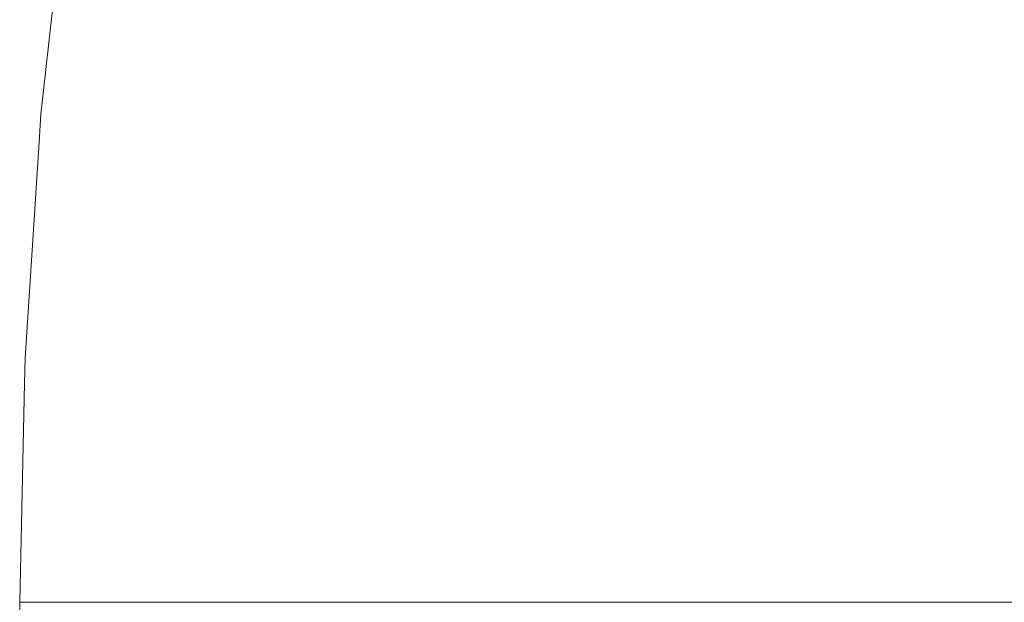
# Model space of a CAD drawing. Header units: centimetres. Extents: x -26.3 to 27.5, y 4.2 to 67.9.
# Tile 44 of 256: x -26.0865 to -26.069, y 5.9002 to 5.9106. Entities that reach past the tile are written whole.
import ezdxf

# ---------------------------------------------------------------- set-up
doc = ezdxf.new("R2010")
doc.units = ezdxf.units.CM
doc.header["$LTSCALE"] = 2.54
doc.layers.add('Lucido design-1', color=7, linetype='Continuous')

# ---------------------------------------------------------------- blocks, each defined once
blk = doc.blocks.new('Gruppo-2-1')
at = {"color": 7, "linetype": 'Continuous', "lineweight": 9}
for points, invisible_edges in [([(-26.085742, 5.91272, -1111.114164), (-26.086157, 5.908928, -1111.114164), (-26.08611, 5.908923, -1111.111089), (-26.085635, 5.913258, -1111.111089)], 14), ([(-26.085742, 5.91272, -1147.214164), (-26.086157, 5.908928, -1147.214164), (-26.08611, 5.908923, -1147.211089), (-26.085635, 5.913258, -1147.211089)], 14), ([(-26.085588, 5.913252, -1111.718524), (-26.086062, 5.908919, -1111.718524), (-26.086157, 5.908928, -1111.714164), (-26.085742, 5.91272, -1111.714164)], 11), ([(-26.085588, 5.913252, -1147.818524), (-26.086062, 5.908919, -1147.818524), (-26.086157, 5.908928, -1147.814164), (-26.085742, 5.91272, -1147.814164)], 11), ([(-26.085897, 5.908905, -1111.106944), (-26.085423, 5.913231, -1111.106944), (-26.085635, 5.913258, -1111.111089), (-26.08611, 5.908923, -1111.111089)], 15), ([(-26.085897, 5.908905, -1147.206944), (-26.085423, 5.913231, -1147.206944), (-26.085635, 5.913258, -1147.211089), (-26.08611, 5.908923, -1147.211089)], 15), ([(-26.086062, 5.908919, -1111.718524), (-26.085588, 5.913252, -1111.718524), (-26.085324, 5.913217, -1111.722656), (-26.085797, 5.908896, -1111.722656)], 15), ([(-26.086062, 5.908919, -1147.818524), (-26.085588, 5.913252, -1147.818524), (-26.085324, 5.913217, -1147.822656), (-26.085797, 5.908896, -1147.822656)], 15), ([(-26.085512, 5.908871, -1111.102807), (-26.08504, 5.91318, -1111.102807), (-26.085423, 5.913231, -1111.106944), (-26.085897, 5.908905, -1111.106944)], 15), ([(-26.085512, 5.908871, -1147.202807), (-26.08504, 5.91318, -1147.202807), (-26.085423, 5.913231, -1147.206944), (-26.085897, 5.908905, -1147.206944)], 15), ([(-26.085797, 5.908896, -1111.722656), (-26.085324, 5.913217, -1111.722656), (-26.084891, 5.91316, -1111.726771), (-26.085362, 5.908858, -1111.726771)], 15), ([(-26.085797, 5.908896, -1147.822656), (-26.085324, 5.913217, -1147.822656), (-26.084891, 5.91316, -1147.826771), (-26.085362, 5.908858, -1147.826771)], 15), ([(-26.084956, 5.908823, -1111.098686), (-26.084487, 5.913107, -1111.098686), (-26.08504, 5.91318, -1111.102807), (-26.085512, 5.908871, -1111.102807)], 15), ([(-26.084956, 5.908823, -1147.198686), (-26.084487, 5.913107, -1147.198686), (-26.08504, 5.91318, -1147.202807), (-26.085512, 5.908871, -1147.202807)], 15), ([(-26.085362, 5.908858, -1111.726771), (-26.084891, 5.91316, -1111.726771), (-26.08429, 5.913081, -1111.73086), (-26.084759, 5.908805, -1111.73086)], 15), ([(-26.085362, 5.908858, -1147.826771), (-26.084891, 5.91316, -1147.826771), (-26.08429, 5.913081, -1147.83086), (-26.084759, 5.908805, -1147.83086)], 15), ([(-26.08423, 5.908759, -1111.094589), (-26.083764, 5.913012, -1111.094589), (-26.084487, 5.913107, -1111.098686), (-26.084956, 5.908823, -1111.098686)], 15), ([(-26.08423, 5.908759, -1147.194589), (-26.083764, 5.913012, -1147.194589), (-26.084487, 5.913107, -1147.198686), (-26.084956, 5.908823, -1147.198686)], 15), ([(-26.084759, 5.908805, -1111.73086), (-26.08429, 5.913081, -1111.73086), (-26.083523, 5.91298, -1111.734917), (-26.083988, 5.908738, -1111.734917)], 15), ([(-26.084759, 5.908805, -1147.83086), (-26.08429, 5.913081, -1147.83086), (-26.083523, 5.91298, -1147.834917), (-26.083988, 5.908738, -1147.834917)], 15), ([(-26.083333, 5.908681, -1111.090522), (-26.082871, 5.912895, -1111.090522), (-26.083764, 5.913012, -1111.094589), (-26.08423, 5.908759, -1111.094589)], 15), ([(-26.083333, 5.908681, -1147.190522), (-26.082871, 5.912895, -1147.190522), (-26.083764, 5.913012, -1147.194589), (-26.08423, 5.908759, -1147.194589)], 15), ([(-26.083988, 5.908738, -1111.734917), (-26.083523, 5.91298, -1111.734917), (-26.082592, 5.912858, -1111.738936), (-26.083052, 5.908656, -1111.738936)], 15), ([(-26.083988, 5.908738, -1147.834917), (-26.083523, 5.91298, -1147.834917), (-26.082592, 5.912858, -1147.838936), (-26.083052, 5.908656, -1147.838936)], 15), ([(-26.082267, 5.908587, -1111.086492), (-26.08181, 5.912755, -1111.086492), (-26.082871, 5.912895, -1111.090522), (-26.083333, 5.908681, -1111.090522)], 15), ([(-26.082267, 5.908587, -1147.186492), (-26.08181, 5.912755, -1147.186492), (-26.082871, 5.912895, -1147.190522), (-26.083333, 5.908681, -1147.190522)], 15), ([(-26.086157, 5.908928, -1111.114164), (-26.085742, 5.91272, -1111.114164), (-26.085742, 5.91272, -1111.714164), (-26.086157, 5.908928, -1111.714164)], 10), ([(-26.086157, 5.908928, -1147.214164), (-26.085742, 5.91272, -1147.214164), (-26.085742, 5.91272, -1147.814164), (-26.086157, 5.908928, -1147.814164)], 10), ([(-26.083052, 5.908656, -1111.738936), (-26.082592, 5.912858, -1111.738936), (-26.081498, 5.912714, -1111.742909), (-26.081953, 5.90856, -1111.742909)], 15), ([(-26.083052, 5.908656, -1147.838936), (-26.082592, 5.912858, -1147.838936), (-26.081498, 5.912714, -1147.842909), (-26.081953, 5.90856, -1147.842909)], 15), ([(-26.081033, 5.908479, -1111.082507), (-26.080583, 5.912593, -1111.082507), (-26.08181, 5.912755, -1111.086492), (-26.082267, 5.908587, -1111.086492)], 15), ([(-26.081033, 5.908479, -1147.182507), (-26.080583, 5.912593, -1147.182507), (-26.08181, 5.912755, -1147.186492), (-26.082267, 5.908587, -1147.186492)], 15), ([(-26.081953, 5.90856, -1111.742909), (-26.081498, 5.912714, -1111.742909), (-26.080243, 5.912549, -1111.746829), (-26.080692, 5.908449, -1111.746829)], 15), ([(-26.081953, 5.90856, -1147.842909), (-26.081498, 5.912714, -1147.842909), (-26.080243, 5.912549, -1147.846829), (-26.080692, 5.908449, -1147.846829)], 15), ([(-26.079634, 5.908357, -1111.078574), (-26.07919, 5.91241, -1111.078574), (-26.080583, 5.912593, -1111.082507), (-26.081033, 5.908479, -1111.082507)], 15), ([(-26.079634, 5.908357, -1147.178574), (-26.07919, 5.91241, -1147.178574), (-26.080583, 5.912593, -1147.182507), (-26.081033, 5.908479, -1147.182507)], 15), ([(-26.080692, 5.908449, -1111.746829), (-26.080243, 5.912549, -1111.746829), (-26.078831, 5.912363, -1111.750691), (-26.079273, 5.908325, -1111.750691)], 15), ([(-26.080692, 5.908449, -1147.846829), (-26.080243, 5.912549, -1147.846829), (-26.078831, 5.912363, -1147.850691), (-26.079273, 5.908325, -1147.850691)], 15), ([(-26.078071, 5.90822, -1111.074699), (-26.077634, 5.912205, -1111.074699), (-26.07919, 5.91241, -1111.078574), (-26.079634, 5.908357, -1111.078574)], 15), ([(-26.078071, 5.90822, -1147.174699), (-26.077634, 5.912205, -1147.174699), (-26.07919, 5.91241, -1147.178574), (-26.079634, 5.908357, -1147.178574)], 15), ([(-26.079273, 5.908325, -1111.750691), (-26.078831, 5.912363, -1111.750691), (-26.077264, 5.912156, -1111.754488), (-26.077699, 5.908188, -1111.754488)], 15), ([(-26.079273, 5.908325, -1147.850691), (-26.078831, 5.912363, -1147.850691), (-26.077264, 5.912156, -1147.854488), (-26.077699, 5.908188, -1147.854488)], 15), ([(-26.076346, 5.908069, -1111.07089), (-26.075918, 5.911979, -1111.07089), (-26.077634, 5.912205, -1111.074699), (-26.078071, 5.90822, -1111.074699)], 15), ([(-26.076346, 5.908069, -1147.17089), (-26.075918, 5.911979, -1147.17089), (-26.077634, 5.912205, -1147.174699), (-26.078071, 5.90822, -1147.174699)], 15), ([(-26.077699, 5.908188, -1111.754488), (-26.077264, 5.912156, -1111.754488), (-26.075545, 5.91193, -1111.758213), (-26.075972, 5.908036, -1111.758213)], 15), ([(-26.077699, 5.908188, -1147.854488), (-26.077264, 5.912156, -1147.854488), (-26.075545, 5.91193, -1147.858213), (-26.075972, 5.908036, -1147.858213)], 15), ([(-26.074462, 5.907904, -1111.067152), (-26.074043, 5.911732, -1111.067152), (-26.075918, 5.911979, -1111.07089), (-26.076346, 5.908069, -1111.07089)], 15), ([(-26.074462, 5.907904, -1147.167152), (-26.074043, 5.911732, -1147.167152), (-26.075918, 5.911979, -1147.17089), (-26.076346, 5.908069, -1147.17089)], 15), ([(-26.075972, 5.908036, -1111.758213), (-26.075545, 5.91193, -1111.758213), (-26.073678, 5.911684, -1111.761861), (-26.074095, 5.907872, -1111.761861)], 15), ([(-26.075972, 5.908036, -1147.858213), (-26.075545, 5.91193, -1147.858213), (-26.073678, 5.911684, -1147.861861), (-26.074095, 5.907872, -1147.861861)], 15), ([(-26.072422, 5.907726, -1111.063494), (-26.072012, 5.911465, -1111.063494), (-26.074043, 5.911732, -1111.067152), (-26.074462, 5.907904, -1111.067152)], 15), ([(-26.072422, 5.907726, -1147.163494), (-26.072012, 5.911465, -1147.163494), (-26.074043, 5.911732, -1147.167152), (-26.074462, 5.907904, -1147.167152)], 15), ([(-26.074095, 5.907872, -1111.761861), (-26.073678, 5.911684, -1111.761861), (-26.071665, 5.911419, -1111.765425), (-26.072073, 5.907695, -1111.765425)], 15), ([(-26.074095, 5.907872, -1147.861861), (-26.073678, 5.911684, -1147.861861), (-26.071665, 5.911419, -1147.865425), (-26.072073, 5.907695, -1147.865425)], 15), ([(-26.070228, 5.907534, -1111.059922), (-26.069829, 5.911178, -1111.059922), (-26.072012, 5.911465, -1111.063494), (-26.072422, 5.907726, -1111.063494)], 15), ([(-26.070228, 5.907534, -1147.159922), (-26.069829, 5.911178, -1147.159922), (-26.072012, 5.911465, -1147.163494), (-26.072422, 5.907726, -1147.163494)], 15), ([(-26.072073, 5.907695, -1111.765425), (-26.071665, 5.911419, -1111.765425), (-26.069511, 5.911136, -1111.7689), (-26.069909, 5.907506, -1111.7689)], 15), ([(-26.072073, 5.907695, -1147.865425), (-26.071665, 5.911419, -1147.865425), (-26.069511, 5.911136, -1147.8689), (-26.069909, 5.907506, -1147.8689)], 15), ([(-26.067885, 5.907329, -1111.056442), (-26.067498, 5.910871, -1111.056442), (-26.069829, 5.911178, -1111.059922), (-26.070228, 5.907534, -1111.059922)], 15), ([(-26.067885, 5.907329, -1147.156442), (-26.067498, 5.910871, -1147.156442), (-26.069829, 5.911178, -1147.159922), (-26.070228, 5.907534, -1147.159922)], 15), ([(-26.069909, 5.907506, -1111.7689), (-26.069511, 5.911136, -1111.7689), (-26.06722, 5.910834, -1111.77228), (-26.067607, 5.907305, -1111.77228)], 15), ([(-26.069909, 5.907506, -1147.8689), (-26.069511, 5.911136, -1147.8689), (-26.06722, 5.910834, -1147.87228), (-26.067607, 5.907305, -1147.87228)], 15), ([(-26.086189, 5.908431, -1111.114164), (-26.086442, 5.904574, -1111.114164), (-26.086395, 5.904572, -1111.111089), (-26.08611, 5.908923, -1111.111089)], 14), ([(-26.086189, 5.908431, -1147.214164), (-26.086442, 5.904574, -1147.214164), (-26.086395, 5.904572, -1147.211089), (-26.08611, 5.908923, -1147.211089)], 14), ([(-26.086062, 5.908919, -1111.718524), (-26.086347, 5.90457, -1111.718524), (-26.086442, 5.904574, -1111.714164), (-26.086189, 5.908431, -1111.714164)], 11), ([(-26.086062, 5.908919, -1147.818524), (-26.086347, 5.90457, -1147.818524), (-26.086442, 5.904574, -1147.814164), (-26.086189, 5.908431, -1147.814164)], 11), ([(-26.086181, 5.904563, -1111.106944), (-26.085897, 5.908905, -1111.106944), (-26.08611, 5.908923, -1111.111089), (-26.086395, 5.904572, -1111.111089)], 15), ([(-26.086181, 5.904563, -1147.206944), (-26.085897, 5.908905, -1147.206944), (-26.08611, 5.908923, -1147.211089), (-26.086395, 5.904572, -1147.211089)], 15), ([(-26.086347, 5.90457, -1111.718524), (-26.086062, 5.908919, -1111.718524), (-26.085797, 5.908896, -1111.722656), (-26.086081, 5.904558, -1111.722656)], 15), ([(-26.086347, 5.90457, -1147.818524), (-26.086062, 5.908919, -1147.818524), (-26.085797, 5.908896, -1147.822656), (-26.086081, 5.904558, -1147.822656)], 15), ([(-26.08611, 5.908923, -1111.111089), (-26.086157, 5.908928, -1111.114164), (-26.086189, 5.908431, -1111.114164)], 9), ([(-26.086157, 5.908928, -1111.714164), (-26.086189, 5.908431, -1111.714164), (-26.086189, 5.908431, -1111.114164), (-26.086157, 5.908928, -1111.114164)], 10), ([(-26.086189, 5.908431, -1111.714164), (-26.086157, 5.908928, -1111.714164), (-26.086062, 5.908919, -1111.718524)], 10), ([(-26.08611, 5.908923, -1147.211089), (-26.086157, 5.908928, -1147.214164), (-26.086189, 5.908431, -1147.214164)], 9), ([(-26.086157, 5.908928, -1147.814164), (-26.086189, 5.908431, -1147.814164), (-26.086189, 5.908431, -1147.214164), (-26.086157, 5.908928, -1147.214164)], 10), ([(-26.086189, 5.908431, -1147.814164), (-26.086157, 5.908928, -1147.814164), (-26.086062, 5.908919, -1147.818524)], 10), ([(-26.085796, 5.904546, -1111.102807), (-26.085512, 5.908871, -1111.102807), (-26.085897, 5.908905, -1111.106944), (-26.086181, 5.904563, -1111.106944)], 15), ([(-26.085796, 5.904546, -1147.202807), (-26.085512, 5.908871, -1147.202807), (-26.085897, 5.908905, -1147.206944), (-26.086181, 5.904563, -1147.206944)], 15), ([(-26.086081, 5.904558, -1111.722656), (-26.085797, 5.908896, -1111.722656), (-26.085362, 5.908858, -1111.726771), (-26.085645, 5.904539, -1111.726771)], 15), ([(-26.086081, 5.904558, -1147.822656), (-26.085797, 5.908896, -1147.822656), (-26.085362, 5.908858, -1147.826771), (-26.085645, 5.904539, -1147.826771)], 15), ([(-26.085238, 5.904521, -1111.098686), (-26.084956, 5.908823, -1111.098686), (-26.085512, 5.908871, -1111.102807), (-26.085796, 5.904546, -1111.102807)], 15), ([(-26.085238, 5.904521, -1147.198686), (-26.084956, 5.908823, -1147.198686), (-26.085512, 5.908871, -1147.202807), (-26.085796, 5.904546, -1147.202807)], 15), ([(-26.085645, 5.904539, -1111.726771), (-26.085362, 5.908858, -1111.726771), (-26.084759, 5.908805, -1111.73086), (-26.08504, 5.904513, -1111.73086)], 15), ([(-26.085645, 5.904539, -1147.826771), (-26.085362, 5.908858, -1147.826771), (-26.084759, 5.908805, -1147.83086), (-26.08504, 5.904513, -1147.83086)], 15), ([(-26.084509, 5.90449, -1111.094589), (-26.08423, 5.908759, -1111.094589), (-26.084956, 5.908823, -1111.098686), (-26.085238, 5.904521, -1111.098686)], 15), ([(-26.084509, 5.90449, -1147.194589), (-26.08423, 5.908759, -1147.194589), (-26.084956, 5.908823, -1147.198686), (-26.085238, 5.904521, -1147.198686)], 15), ([(-26.08504, 5.904513, -1111.73086), (-26.084759, 5.908805, -1111.73086), (-26.083988, 5.908738, -1111.734917), (-26.084267, 5.904479, -1111.734917)], 15), ([(-26.08504, 5.904513, -1147.83086), (-26.084759, 5.908805, -1147.83086), (-26.083988, 5.908738, -1147.834917), (-26.084267, 5.904479, -1147.834917)], 15), ([(-26.08361, 5.90445, -1111.090522), (-26.083333, 5.908681, -1111.090522), (-26.08423, 5.908759, -1111.094589), (-26.084509, 5.90449, -1111.094589)], 15), ([(-26.08361, 5.90445, -1147.190522), (-26.083333, 5.908681, -1147.190522), (-26.08423, 5.908759, -1147.194589), (-26.084509, 5.90449, -1147.194589)], 15), ([(-26.084267, 5.904479, -1111.734917), (-26.083988, 5.908738, -1111.734917), (-26.083052, 5.908656, -1111.738936), (-26.083328, 5.904438, -1111.738936)], 15), ([(-26.084267, 5.904479, -1147.834917), (-26.083988, 5.908738, -1147.834917), (-26.083052, 5.908656, -1147.838936), (-26.083328, 5.904438, -1147.838936)], 15), ([(-26.082541, 5.904404, -1111.086492), (-26.082267, 5.908587, -1111.086492), (-26.083333, 5.908681, -1111.090522), (-26.08361, 5.90445, -1111.090522)], 15), ([(-26.082541, 5.904404, -1147.186492), (-26.082267, 5.908587, -1147.186492), (-26.083333, 5.908681, -1147.190522), (-26.08361, 5.90445, -1147.190522)], 15), ([(-26.083328, 5.904438, -1111.738936), (-26.083052, 5.908656, -1111.738936), (-26.081953, 5.90856, -1111.742909), (-26.082226, 5.90439, -1111.742909)], 15), ([(-26.083328, 5.904438, -1147.838936), (-26.083052, 5.908656, -1147.838936), (-26.081953, 5.90856, -1147.842909), (-26.082226, 5.90439, -1147.842909)], 15), ([(-26.081304, 5.90435, -1111.082507), (-26.081033, 5.908479, -1111.082507), (-26.082267, 5.908587, -1111.086492), (-26.082541, 5.904404, -1111.086492)], 15), ([(-26.081304, 5.90435, -1147.182507), (-26.081033, 5.908479, -1147.182507), (-26.082267, 5.908587, -1147.186492), (-26.082541, 5.904404, -1147.186492)], 15), ([(-26.082226, 5.90439, -1111.742909), (-26.081953, 5.90856, -1111.742909), (-26.080692, 5.908449, -1111.746829), (-26.080962, 5.904335, -1111.746829)], 15), ([(-26.082226, 5.90439, -1147.842909), (-26.081953, 5.90856, -1147.842909), (-26.080692, 5.908449, -1147.846829), (-26.080962, 5.904335, -1147.846829)], 15), ([(-26.086442, 5.904574, -1111.114164), (-26.086189, 5.908431, -1111.114164), (-26.086189, 5.908431, -1111.714164), (-26.086442, 5.904574, -1111.714164)], 10), ([(-26.086442, 5.904574, -1147.214164), (-26.086189, 5.908431, -1147.214164), (-26.086189, 5.908431, -1147.814164), (-26.086442, 5.904574, -1147.814164)], 10), ([(-26.079901, 5.904288, -1111.078574), (-26.079634, 5.908357, -1111.078574), (-26.081033, 5.908479, -1111.082507), (-26.081304, 5.90435, -1111.082507)], 15), ([(-26.079901, 5.904288, -1147.178574), (-26.079634, 5.908357, -1147.178574), (-26.081033, 5.908479, -1147.182507), (-26.081304, 5.90435, -1147.182507)], 15), ([(-26.080962, 5.904335, -1111.746829), (-26.080692, 5.908449, -1111.746829), (-26.079273, 5.908325, -1111.750691), (-26.079539, 5.904273, -1111.750691)], 15), ([(-26.080962, 5.904335, -1147.846829), (-26.080692, 5.908449, -1147.846829), (-26.079273, 5.908325, -1147.850691), (-26.079539, 5.904273, -1147.850691)], 15), ([(-26.078333, 5.90422, -1111.074699), (-26.078071, 5.90822, -1111.074699), (-26.079634, 5.908357, -1111.078574), (-26.079901, 5.904288, -1111.078574)], 15), ([(-26.078333, 5.90422, -1147.174699), (-26.078071, 5.90822, -1147.174699), (-26.079634, 5.908357, -1147.178574), (-26.079901, 5.904288, -1147.178574)], 15), ([(-26.079539, 5.904273, -1111.750691), (-26.079273, 5.908325, -1111.750691), (-26.077699, 5.908188, -1111.754488), (-26.07796, 5.904204, -1111.754488)], 15), ([(-26.079539, 5.904273, -1147.850691), (-26.079273, 5.908325, -1147.850691), (-26.077699, 5.908188, -1147.854488), (-26.07796, 5.904204, -1147.854488)], 15), ([(-26.076603, 5.904144, -1111.07089), (-26.076346, 5.908069, -1111.07089), (-26.078071, 5.90822, -1111.074699), (-26.078333, 5.90422, -1111.074699)], 15), ([(-26.076603, 5.904144, -1147.17089), (-26.076346, 5.908069, -1147.17089), (-26.078071, 5.90822, -1147.174699), (-26.078333, 5.90422, -1147.174699)], 15), ([(-26.07796, 5.904204, -1111.754488), (-26.077699, 5.908188, -1111.754488), (-26.075972, 5.908036, -1111.758213), (-26.076228, 5.904128, -1111.758213)], 15), ([(-26.07796, 5.904204, -1147.854488), (-26.077699, 5.908188, -1147.854488), (-26.075972, 5.908036, -1147.858213), (-26.076228, 5.904128, -1147.858213)], 15), ([(-26.074714, 5.904062, -1111.067152), (-26.074462, 5.907904, -1111.067152), (-26.076346, 5.908069, -1111.07089), (-26.076603, 5.904144, -1111.07089)], 15), ([(-26.074714, 5.904062, -1147.167152), (-26.074462, 5.907904, -1147.167152), (-26.076346, 5.908069, -1147.17089), (-26.076603, 5.904144, -1147.17089)], 15), ([(-26.076228, 5.904128, -1111.758213), (-26.075972, 5.908036, -1111.758213), (-26.074095, 5.907872, -1111.761861), (-26.074346, 5.904046, -1111.761861)], 15), ([(-26.076228, 5.904128, -1147.858213), (-26.075972, 5.908036, -1147.858213), (-26.074095, 5.907872, -1147.861861), (-26.074346, 5.904046, -1147.861861)], 15), ([(-26.072668, 5.903973, -1111.063494), (-26.072422, 5.907726, -1111.063494), (-26.074462, 5.907904, -1111.067152), (-26.074714, 5.904062, -1111.067152)], 15), ([(-26.072668, 5.903973, -1147.163494), (-26.072422, 5.907726, -1147.163494), (-26.074462, 5.907904, -1147.167152), (-26.074714, 5.904062, -1147.167152)], 15), ([(-26.074346, 5.904046, -1111.761861), (-26.074095, 5.907872, -1111.761861), (-26.072073, 5.907695, -1111.765425), (-26.072318, 5.903957, -1111.765425)], 15), ([(-26.074346, 5.904046, -1147.861861), (-26.074095, 5.907872, -1147.861861), (-26.072073, 5.907695, -1147.865425), (-26.072318, 5.903957, -1147.865425)], 15), ([(-26.070468, 5.903877, -1111.059922), (-26.070228, 5.907534, -1111.059922), (-26.072422, 5.907726, -1111.063494), (-26.072668, 5.903973, -1111.063494)], 15), ([(-26.070468, 5.903877, -1147.159922), (-26.070228, 5.907534, -1147.159922), (-26.072422, 5.907726, -1147.163494), (-26.072668, 5.903973, -1147.163494)], 15), ([(-26.072318, 5.903957, -1111.765425), (-26.072073, 5.907695, -1111.765425), (-26.069909, 5.907506, -1111.7689), (-26.070148, 5.903863, -1111.7689)], 15), ([(-26.072318, 5.903957, -1147.865425), (-26.072073, 5.907695, -1147.865425), (-26.069909, 5.907506, -1147.8689), (-26.070148, 5.903863, -1147.8689)], 15), ([(-26.068118, 5.903774, -1111.056442), (-26.067885, 5.907329, -1111.056442), (-26.070228, 5.907534, -1111.059922), (-26.070468, 5.903877, -1111.059922)], 15), ([(-26.068118, 5.903774, -1147.156442), (-26.067885, 5.907329, -1147.156442), (-26.070228, 5.907534, -1147.159922), (-26.070468, 5.903877, -1147.159922)], 15), ([(-26.070148, 5.903863, -1111.7689), (-26.069909, 5.907506, -1111.7689), (-26.067607, 5.907305, -1111.77228), (-26.067839, 5.903762, -1111.77228)], 15), ([(-26.070148, 5.903863, -1147.8689), (-26.069909, 5.907506, -1147.8689), (-26.067607, 5.907305, -1147.87228), (-26.067839, 5.903762, -1147.87228)], 15), ([(-26.086452, 5.904128, -1111.114164), (-26.086537, 5.900212, -1111.114164), (-26.08649, 5.900212, -1111.111089), (-26.086395, 5.904572, -1111.111089)], 12), ([(-26.086452, 5.904128, -1147.214164), (-26.086537, 5.900212, -1147.214164), (-26.08649, 5.900212, -1147.211089), (-26.086395, 5.904572, -1147.211089)], 12), ([(-26.086347, 5.90457, -1111.718524), (-26.086442, 5.900212, -1111.718524), (-26.086537, 5.900212, -1111.714164), (-26.086452, 5.904128, -1111.714164)], 9), ([(-26.086347, 5.90457, -1147.818524), (-26.086442, 5.900212, -1147.818524), (-26.086537, 5.900212, -1147.814164), (-26.086452, 5.904128, -1147.814164)], 9), ([(-26.086395, 5.904572, -1111.111089), (-26.08649, 5.900212, -1111.111089), (-26.086424, 5.900212, -1111.109805)], 9), ([(-26.086395, 5.904572, -1147.211089), (-26.08649, 5.900212, -1147.211089), (-26.086424, 5.900212, -1147.209805)], 9), ([(-26.086395, 5.904572, -1111.111089), (-26.086442, 5.904574, -1111.114164), (-26.086452, 5.904128, -1111.114164)], 9), ([(-26.086442, 5.904574, -1111.714164), (-26.086452, 5.904128, -1111.714164), (-26.086452, 5.904128, -1111.114164), (-26.086442, 5.904574, -1111.114164)], 10), ([(-26.086452, 5.904128, -1111.714164), (-26.086442, 5.904574, -1111.714164), (-26.086347, 5.90457, -1111.718524)], 10), ([(-26.086395, 5.904572, -1147.211089), (-26.086442, 5.904574, -1147.214164), (-26.086452, 5.904128, -1147.214164)], 9), ([(-26.086442, 5.904574, -1147.814164), (-26.086452, 5.904128, -1147.814164), (-26.086452, 5.904128, -1147.214164), (-26.086442, 5.904574, -1147.214164)], 10), ([(-26.086452, 5.904128, -1147.814164), (-26.086442, 5.904574, -1147.814164), (-26.086347, 5.90457, -1147.818524)], 10), ([(-26.086442, 5.900212, -1111.718524), (-26.086347, 5.90457, -1111.718524), (-26.086081, 5.904558, -1111.722656), (-26.086176, 5.900212, -1111.722656)], 7), ([(-26.086442, 5.900212, -1147.818524), (-26.086347, 5.90457, -1147.818524), (-26.086081, 5.904558, -1147.822656), (-26.086176, 5.900212, -1147.822656)], 7), ([(-26.086424, 5.900212, -1111.109805), (-26.086276, 5.900212, -1111.106944), (-26.086181, 5.904563, -1111.106944), (-26.086395, 5.904572, -1111.111089)], 14), ([(-26.086424, 5.900212, -1147.209805), (-26.086276, 5.900212, -1147.206944), (-26.086181, 5.904563, -1147.206944), (-26.086395, 5.904572, -1147.211089)], 14), ([(-26.086181, 5.904563, -1111.106944), (-26.086276, 5.900212, -1111.106944), (-26.086158, 5.900212, -1111.105673)], 9), ([(-26.086181, 5.904563, -1147.206944), (-26.086276, 5.900212, -1147.206944), (-26.086158, 5.900212, -1147.205673)], 9), ([(-26.086158, 5.900212, -1111.105673), (-26.08589, 5.900212, -1111.102807), (-26.085796, 5.904546, -1111.102807), (-26.086181, 5.904563, -1111.106944)], 14), ([(-26.086158, 5.900212, -1147.205673), (-26.08589, 5.900212, -1147.202807), (-26.085796, 5.904546, -1147.202807), (-26.086181, 5.904563, -1147.206944)], 14), ([(-26.086176, 5.900212, -1111.722656), (-26.086081, 5.904558, -1111.722656), (-26.085645, 5.904539, -1111.726771), (-26.08574, 5.900212, -1111.726771)], 7), ([(-26.086176, 5.900212, -1147.822656), (-26.086081, 5.904558, -1147.822656), (-26.085645, 5.904539, -1147.826771), (-26.08574, 5.900212, -1147.826771)], 7), ([(-26.085796, 5.904546, -1111.102807), (-26.08589, 5.900212, -1111.102807), (-26.085721, 5.900212, -1111.10156)], 9), ([(-26.085796, 5.904546, -1147.202807), (-26.08589, 5.900212, -1147.202807), (-26.085721, 5.900212, -1147.20156)], 9), ([(-26.085721, 5.900212, -1111.10156), (-26.085332, 5.900212, -1111.098686), (-26.085238, 5.904521, -1111.098686), (-26.085796, 5.904546, -1111.102807)], 14), ([(-26.085721, 5.900212, -1147.20156), (-26.085332, 5.900212, -1147.198686), (-26.085238, 5.904521, -1147.198686), (-26.085796, 5.904546, -1147.202807)], 14), ([(-26.08574, 5.900212, -1111.726771), (-26.085645, 5.904539, -1111.726771), (-26.08504, 5.904513, -1111.73086), (-26.085134, 5.900212, -1111.73086)], 7), ([(-26.08574, 5.900212, -1147.826771), (-26.085645, 5.904539, -1147.826771), (-26.08504, 5.904513, -1147.83086), (-26.085134, 5.900212, -1147.83086)], 7), ([(-26.085238, 5.904521, -1111.098686), (-26.085332, 5.900212, -1111.098686), (-26.085116, 5.900212, -1111.097471)], 9), ([(-26.085238, 5.904521, -1147.198686), (-26.085332, 5.900212, -1147.198686), (-26.085116, 5.900212, -1147.197471)], 9), ([(-26.085116, 5.900212, -1111.097471), (-26.084603, 5.900212, -1111.094589), (-26.084509, 5.90449, -1111.094589), (-26.085238, 5.904521, -1111.098686)], 14), ([(-26.085116, 5.900212, -1147.197471), (-26.084603, 5.900212, -1147.194589), (-26.084509, 5.90449, -1147.194589), (-26.085238, 5.904521, -1147.198686)], 14), ([(-26.085134, 5.900212, -1111.73086), (-26.08504, 5.904513, -1111.73086), (-26.084267, 5.904479, -1111.734917), (-26.08436, 5.900212, -1111.734917)], 7), ([(-26.085134, 5.900212, -1147.83086), (-26.08504, 5.904513, -1147.83086), (-26.084267, 5.904479, -1147.834917), (-26.08436, 5.900212, -1147.834917)], 7), ([(-26.084509, 5.90449, -1111.094589), (-26.084603, 5.900212, -1111.094589), (-26.084343, 5.900212, -1111.093415)], 9), ([(-26.084509, 5.90449, -1147.194589), (-26.084603, 5.900212, -1147.194589), (-26.084343, 5.900212, -1147.193415)], 9), ([(-26.084343, 5.900212, -1111.093415), (-26.083702, 5.900212, -1111.090522), (-26.08361, 5.90445, -1111.090522), (-26.084509, 5.90449, -1111.094589)], 14), ([(-26.084343, 5.900212, -1147.193415), (-26.083702, 5.900212, -1147.190522), (-26.08361, 5.90445, -1147.190522), (-26.084509, 5.90449, -1147.194589)], 14), ([(-26.08436, 5.900212, -1111.734917), (-26.084267, 5.904479, -1111.734917), (-26.083328, 5.904438, -1111.738936), (-26.083421, 5.900212, -1111.738936)], 7), ([(-26.08436, 5.900212, -1147.834917), (-26.084267, 5.904479, -1147.834917), (-26.083328, 5.904438, -1147.838936), (-26.083421, 5.900212, -1147.838936)], 7), ([(-26.08361, 5.90445, -1111.090522), (-26.083702, 5.900212, -1111.090522), (-26.083404, 5.900212, -1111.089397)], 9), ([(-26.08361, 5.90445, -1147.190522), (-26.083702, 5.900212, -1147.190522), (-26.083404, 5.900212, -1147.189397)], 9), ([(-26.083404, 5.900212, -1111.089397), (-26.082633, 5.900212, -1111.086492), (-26.082541, 5.904404, -1111.086492), (-26.08361, 5.90445, -1111.090522)], 14), ([(-26.083404, 5.900212, -1147.189397), (-26.082633, 5.900212, -1147.186492), (-26.082541, 5.904404, -1147.186492), (-26.08361, 5.90445, -1147.190522)], 14), ([(-26.083421, 5.900212, -1111.738936), (-26.083328, 5.904438, -1111.738936), (-26.082226, 5.90439, -1111.742909), (-26.082317, 5.900212, -1111.742909)], 7), ([(-26.083421, 5.900212, -1147.838936), (-26.083328, 5.904438, -1147.838936), (-26.082226, 5.90439, -1147.842909), (-26.082317, 5.900212, -1147.842909)], 7), ([(-26.082541, 5.904404, -1111.086492), (-26.082633, 5.900212, -1111.086492), (-26.082301, 5.900212, -1111.085425)], 9), ([(-26.082541, 5.904404, -1147.186492), (-26.082633, 5.900212, -1147.186492), (-26.082301, 5.900212, -1147.185425)], 9), ([(-26.082301, 5.900212, -1111.085425), (-26.081394, 5.900212, -1111.082507), (-26.081304, 5.90435, -1111.082507), (-26.082541, 5.904404, -1111.086492)], 14), ([(-26.082301, 5.900212, -1147.185425), (-26.081394, 5.900212, -1147.182507), (-26.081304, 5.90435, -1147.182507), (-26.082541, 5.904404, -1147.186492)], 14), ([(-26.082317, 5.900212, -1111.742909), (-26.082226, 5.90439, -1111.742909), (-26.080962, 5.904335, -1111.746829), (-26.081052, 5.900212, -1111.746829)], 7), ([(-26.082317, 5.900212, -1147.842909), (-26.082226, 5.90439, -1147.842909), (-26.080962, 5.904335, -1147.846829), (-26.081052, 5.900212, -1147.846829)], 7), ([(-26.081304, 5.90435, -1111.082507), (-26.081394, 5.900212, -1111.082507), (-26.081036, 5.900212, -1111.081504)], 9), ([(-26.081304, 5.90435, -1147.182507), (-26.081394, 5.900212, -1147.182507), (-26.081036, 5.900212, -1147.181504)], 9), ([(-26.081036, 5.900212, -1111.081504), (-26.07999, 5.900212, -1111.078574), (-26.079901, 5.904288, -1111.078574), (-26.081304, 5.90435, -1111.082507)], 14), ([(-26.081036, 5.900212, -1147.181504), (-26.07999, 5.900212, -1147.178574), (-26.079901, 5.904288, -1147.178574), (-26.081304, 5.90435, -1147.182507)], 14), ([(-26.081052, 5.900212, -1111.746829), (-26.080962, 5.904335, -1111.746829), (-26.079539, 5.904273, -1111.750691), (-26.079628, 5.900212, -1111.750691)], 7), ([(-26.081052, 5.900212, -1147.846829), (-26.080962, 5.904335, -1147.846829), (-26.079539, 5.904273, -1147.850691), (-26.079628, 5.900212, -1147.850691)], 7), ([(-26.079901, 5.904288, -1111.078574), (-26.07999, 5.900212, -1111.078574), (-26.079613, 5.900212, -1111.077643)], 9), ([(-26.079901, 5.904288, -1147.178574), (-26.07999, 5.900212, -1147.178574), (-26.079613, 5.900212, -1147.177643)], 9), ([(-26.079613, 5.900212, -1111.077643), (-26.078421, 5.900212, -1111.074699), (-26.078333, 5.90422, -1111.074699), (-26.079901, 5.904288, -1111.078574)], 14), ([(-26.079613, 5.900212, -1147.177643), (-26.078421, 5.900212, -1147.174699), (-26.078333, 5.90422, -1147.174699), (-26.079901, 5.904288, -1147.178574)], 14), ([(-26.086537, 5.900212, -1111.714164), (-26.086537, 5.900212, -1111.114164), (-26.086452, 5.904128, -1111.114164), (-26.086452, 5.904128, -1111.714164)], 4), ([(-26.086537, 5.900212, -1147.814164), (-26.086537, 5.900212, -1147.214164), (-26.086452, 5.904128, -1147.214164), (-26.086452, 5.904128, -1147.814164)], 4), ([(-26.079628, 5.900212, -1111.750691), (-26.079539, 5.904273, -1111.750691), (-26.07796, 5.904204, -1111.754488), (-26.078047, 5.900212, -1111.754488)], 7), ([(-26.079628, 5.900212, -1147.850691), (-26.079539, 5.904273, -1147.850691), (-26.07796, 5.904204, -1147.854488), (-26.078047, 5.900212, -1147.854488)], 7), ([(-26.078333, 5.90422, -1111.074699), (-26.078421, 5.900212, -1111.074699), (-26.078033, 5.900212, -1111.073847)], 9), ([(-26.078333, 5.90422, -1147.174699), (-26.078421, 5.900212, -1147.174699), (-26.078033, 5.900212, -1147.173847)], 9), ([(-26.078033, 5.900212, -1111.073847), (-26.076689, 5.900212, -1111.07089), (-26.076603, 5.904144, -1111.07089), (-26.078333, 5.90422, -1111.074699)], 14), ([(-26.078033, 5.900212, -1147.173847), (-26.076689, 5.900212, -1147.17089), (-26.076603, 5.904144, -1147.17089), (-26.078333, 5.90422, -1147.174699)], 14), ([(-26.078047, 5.900212, -1111.754488), (-26.07796, 5.904204, -1111.754488), (-26.076228, 5.904128, -1111.758213), (-26.076313, 5.900212, -1111.758213)], 7), ([(-26.078047, 5.900212, -1147.854488), (-26.07796, 5.904204, -1147.854488), (-26.076228, 5.904128, -1147.858213), (-26.076313, 5.900212, -1147.858213)], 7), ([(-26.076603, 5.904144, -1111.07089), (-26.076689, 5.900212, -1111.07089), (-26.0763, 5.900212, -1111.070121)], 9), ([(-26.076603, 5.904144, -1147.17089), (-26.076689, 5.900212, -1147.17089), (-26.0763, 5.900212, -1147.170121)], 9), ([(-26.0763, 5.900212, -1111.070121), (-26.074798, 5.900212, -1111.067152), (-26.074714, 5.904062, -1111.067152), (-26.076603, 5.904144, -1111.07089)], 14), ([(-26.0763, 5.900212, -1147.170121), (-26.074798, 5.900212, -1147.167152), (-26.074714, 5.904062, -1147.167152), (-26.076603, 5.904144, -1147.17089)], 14), ([(-26.076313, 5.900212, -1111.758213), (-26.076228, 5.904128, -1111.758213), (-26.074346, 5.904046, -1111.761861), (-26.074429, 5.900212, -1111.761861)], 7), ([(-26.076313, 5.900212, -1147.858213), (-26.076228, 5.904128, -1147.858213), (-26.074346, 5.904046, -1147.861861), (-26.074429, 5.900212, -1147.861861)], 7), ([(-26.074714, 5.904062, -1111.067152), (-26.074798, 5.900212, -1111.067152), (-26.074418, 5.900212, -1111.066474)], 9), ([(-26.074714, 5.904062, -1147.167152), (-26.074798, 5.900212, -1147.167152), (-26.074418, 5.900212, -1147.166474)], 9), ([(-26.074418, 5.900212, -1111.066474), (-26.07275, 5.900212, -1111.063494), (-26.072668, 5.903973, -1111.063494), (-26.074714, 5.904062, -1111.067152)], 14), ([(-26.074418, 5.900212, -1147.166474), (-26.07275, 5.900212, -1147.163494), (-26.072668, 5.903973, -1147.163494), (-26.074714, 5.904062, -1147.167152)], 14), ([(-26.074429, 5.900212, -1111.761861), (-26.074346, 5.904046, -1111.761861), (-26.072318, 5.903957, -1111.765425), (-26.0724, 5.900212, -1111.765425)], 7), ([(-26.074429, 5.900212, -1147.861861), (-26.074346, 5.904046, -1147.861861), (-26.072318, 5.903957, -1147.865425), (-26.0724, 5.900212, -1147.865425)], 7), ([(-26.072668, 5.903973, -1111.063494), (-26.07275, 5.900212, -1111.063494), (-26.072389, 5.900212, -1111.062909)], 9), ([(-26.072668, 5.903973, -1147.163494), (-26.07275, 5.900212, -1147.163494), (-26.072389, 5.900212, -1147.162909)], 9), ([(-26.072389, 5.900212, -1111.062909), (-26.070548, 5.900212, -1111.059922), (-26.070468, 5.903877, -1111.059922), (-26.072668, 5.903973, -1111.063494)], 14), ([(-26.072389, 5.900212, -1147.162909), (-26.070548, 5.900212, -1147.159922), (-26.070468, 5.903877, -1147.159922), (-26.072668, 5.903973, -1147.163494)], 14), ([(-26.0724, 5.900212, -1111.765425), (-26.072318, 5.903957, -1111.765425), (-26.070148, 5.903863, -1111.7689), (-26.070227, 5.900212, -1111.7689)], 7), ([(-26.0724, 5.900212, -1147.865425), (-26.072318, 5.903957, -1147.865425), (-26.070148, 5.903863, -1147.8689), (-26.070227, 5.900212, -1147.8689)], 7), ([(-26.070468, 5.903877, -1111.059922), (-26.070548, 5.900212, -1111.059922), (-26.070218, 5.900212, -1111.059434)], 9), ([(-26.070468, 5.903877, -1147.159922), (-26.070548, 5.900212, -1147.159922), (-26.070218, 5.900212, -1147.159434)], 9), ([(-26.070218, 5.900212, -1111.059434), (-26.068196, 5.900212, -1111.056442), (-26.068118, 5.903774, -1111.056442), (-26.070468, 5.903877, -1111.059922)], 14), ([(-26.070218, 5.900212, -1147.159434), (-26.068196, 5.900212, -1147.156442), (-26.068118, 5.903774, -1147.156442), (-26.070468, 5.903877, -1147.159922)], 14), ([(-26.070227, 5.900212, -1111.7689), (-26.070148, 5.903863, -1111.7689), (-26.067839, 5.903762, -1111.77228), (-26.067916, 5.900212, -1111.77228)], 7), ([(-26.070227, 5.900212, -1147.8689), (-26.070148, 5.903863, -1147.8689), (-26.067839, 5.903762, -1147.87228), (-26.067916, 5.900212, -1147.87228)], 7), ([(-26.08649, 5.900212, -1111.111089), (-26.086537, 5.900212, -1111.114164), (-26.086537, 4.300212, -1111.114164), (-26.08649, 4.300212, -1111.111089)], 8), ([(-26.08649, 5.900212, -1147.211089), (-26.086537, 5.900212, -1147.214164), (-26.086537, 4.300212, -1147.214164), (-26.08649, 4.300212, -1147.211089)], 8), ([(-26.08649, 4.300212, -1111.111089), (-26.086424, 4.300212, -1111.109805), (-26.086424, 5.900212, -1111.109805), (-26.08649, 5.900212, -1111.111089)], 10), ([(-26.08649, 4.300212, -1147.211089), (-26.086424, 4.300212, -1147.209805), (-26.086424, 5.900212, -1147.209805), (-26.08649, 5.900212, -1147.211089)], 10), ([(-26.086276, 5.900212, -1111.106944), (-26.086424, 5.900212, -1111.109805), (-26.086424, 4.300212, -1111.109805), (-26.086276, 4.300212, -1111.106944)], 10), ([(-26.086276, 5.900212, -1147.206944), (-26.086424, 5.900212, -1147.209805), (-26.086424, 4.300212, -1147.209805), (-26.086276, 4.300212, -1147.206944)], 10), ([(-26.086276, 4.300212, -1111.106944), (-26.086158, 4.300212, -1111.105673), (-26.086158, 5.900212, -1111.105673), (-26.086276, 5.900212, -1111.106944)], 10), ([(-26.086276, 4.300212, -1147.206944), (-26.086158, 4.300212, -1147.205673), (-26.086158, 5.900212, -1147.205673), (-26.086276, 5.900212, -1147.206944)], 10), ([(-26.08589, 5.900212, -1111.102807), (-26.086158, 5.900212, -1111.105673), (-26.086158, 4.300212, -1111.105673), (-26.08589, 4.300212, -1111.102807)], 10), ([(-26.08589, 5.900212, -1147.202807), (-26.086158, 5.900212, -1147.205673), (-26.086158, 4.300212, -1147.205673), (-26.08589, 4.300212, -1147.202807)], 10), ([(-26.08589, 4.300212, -1111.102807), (-26.085721, 4.300212, -1111.10156), (-26.085721, 5.900212, -1111.10156), (-26.08589, 5.900212, -1111.102807)], 10), ([(-26.08589, 4.300212, -1147.202807), (-26.085721, 4.300212, -1147.20156), (-26.085721, 5.900212, -1147.20156), (-26.08589, 5.900212, -1147.202807)], 10), ([(-26.085332, 5.900212, -1111.098686), (-26.085721, 5.900212, -1111.10156), (-26.085721, 4.300212, -1111.10156), (-26.085332, 4.300212, -1111.098686)], 10), ([(-26.085332, 5.900212, -1147.198686), (-26.085721, 5.900212, -1147.20156), (-26.085721, 4.300212, -1147.20156), (-26.085332, 4.300212, -1147.198686)], 10), ([(-26.085332, 4.300212, -1111.098686), (-26.085116, 4.300212, -1111.097471), (-26.085116, 5.900212, -1111.097471), (-26.085332, 5.900212, -1111.098686)], 10), ([(-26.085332, 4.300212, -1147.198686), (-26.085116, 4.300212, -1147.197471), (-26.085116, 5.900212, -1147.197471), (-26.085332, 5.900212, -1147.198686)], 10), ([(-26.084603, 5.900212, -1111.094589), (-26.085116, 5.900212, -1111.097471), (-26.085116, 4.300212, -1111.097471), (-26.084603, 4.300212, -1111.094589)], 10), ([(-26.084603, 5.900212, -1147.194589), (-26.085116, 5.900212, -1147.197471), (-26.085116, 4.300212, -1147.197471), (-26.084603, 4.300212, -1147.194589)], 10), ([(-26.084603, 4.300212, -1111.094589), (-26.084343, 4.300212, -1111.093415), (-26.084343, 5.900212, -1111.093415), (-26.084603, 5.900212, -1111.094589)], 10), ([(-26.084603, 4.300212, -1147.194589), (-26.084343, 4.300212, -1147.193415), (-26.084343, 5.900212, -1147.193415), (-26.084603, 5.900212, -1147.194589)], 10), ([(-26.083702, 5.900212, -1111.090522), (-26.084343, 5.900212, -1111.093415), (-26.084343, 4.300212, -1111.093415), (-26.083702, 4.300212, -1111.090522)], 10), ([(-26.083702, 5.900212, -1147.190522), (-26.084343, 5.900212, -1147.193415), (-26.084343, 4.300212, -1147.193415), (-26.083702, 4.300212, -1147.190522)], 10), ([(-26.083702, 4.300212, -1111.090522), (-26.083404, 4.300212, -1111.089397), (-26.083404, 5.900212, -1111.089397), (-26.083702, 5.900212, -1111.090522)], 10), ([(-26.083702, 4.300212, -1147.190522), (-26.083404, 4.300212, -1147.189397), (-26.083404, 5.900212, -1147.189397), (-26.083702, 5.900212, -1147.190522)], 10), ([(-26.082633, 5.900212, -1111.086492), (-26.083404, 5.900212, -1111.089397), (-26.083404, 4.300212, -1111.089397), (-26.082633, 4.300212, -1111.086492)], 10), ([(-26.082633, 5.900212, -1147.186492), (-26.083404, 5.900212, -1147.189397), (-26.083404, 4.300212, -1147.189397), (-26.082633, 4.300212, -1147.186492)], 10), ([(-26.082633, 4.300212, -1111.086492), (-26.082301, 4.300212, -1111.085425), (-26.082301, 5.900212, -1111.085425), (-26.082633, 5.900212, -1111.086492)], 10), ([(-26.082633, 4.300212, -1147.186492), (-26.082301, 4.300212, -1147.185425), (-26.082301, 5.900212, -1147.185425), (-26.082633, 5.900212, -1147.186492)], 10), ([(-26.081394, 5.900212, -1111.082507), (-26.082301, 5.900212, -1111.085425), (-26.082301, 4.300212, -1111.085425), (-26.081394, 4.300212, -1111.082507)], 10), ([(-26.081394, 5.900212, -1147.182507), (-26.082301, 5.900212, -1147.185425), (-26.082301, 4.300212, -1147.185425), (-26.081394, 4.300212, -1147.182507)], 10), ([(-26.081394, 4.300212, -1111.082507), (-26.081036, 4.300212, -1111.081504), (-26.081036, 5.900212, -1111.081504), (-26.081394, 5.900212, -1111.082507)], 10), ([(-26.081394, 4.300212, -1147.182507), (-26.081036, 4.300212, -1147.181504), (-26.081036, 5.900212, -1147.181504), (-26.081394, 5.900212, -1147.182507)], 10), ([(-26.07999, 5.900212, -1111.078574), (-26.081036, 5.900212, -1111.081504), (-26.081036, 4.300212, -1111.081504), (-26.07999, 4.300212, -1111.078574)], 10), ([(-26.07999, 5.900212, -1147.178574), (-26.081036, 5.900212, -1147.181504), (-26.081036, 4.300212, -1147.181504), (-26.07999, 4.300212, -1147.178574)], 10), ([(-26.07999, 4.300212, -1111.078574), (-26.079613, 4.300212, -1111.077643), (-26.079613, 5.900212, -1111.077643), (-26.07999, 5.900212, -1111.078574)], 10), ([(-26.07999, 4.300212, -1147.178574), (-26.079613, 4.300212, -1147.177643), (-26.079613, 5.900212, -1147.177643), (-26.07999, 5.900212, -1147.178574)], 10), ([(-26.078421, 5.900212, -1111.074699), (-26.079613, 5.900212, -1111.077643), (-26.079613, 4.300212, -1111.077643), (-26.078421, 4.300212, -1111.074699)], 10), ([(-26.078421, 5.900212, -1147.174699), (-26.079613, 5.900212, -1147.177643), (-26.079613, 4.300212, -1147.177643), (-26.078421, 4.300212, -1147.174699)], 10), ([(-26.078421, 4.300212, -1111.074699), (-26.078033, 4.300212, -1111.073847), (-26.078033, 5.900212, -1111.073847), (-26.078421, 5.900212, -1111.074699)], 10), ([(-26.078421, 4.300212, -1147.174699), (-26.078033, 4.300212, -1147.173847), (-26.078033, 5.900212, -1147.173847), (-26.078421, 5.900212, -1147.174699)], 10), ([(-26.076689, 5.900212, -1111.07089), (-26.078033, 5.900212, -1111.073847), (-26.078033, 4.300212, -1111.073847), (-26.076689, 4.300212, -1111.07089)], 10), ([(-26.076689, 5.900212, -1147.17089), (-26.078033, 5.900212, -1147.173847), (-26.078033, 4.300212, -1147.173847), (-26.076689, 4.300212, -1147.17089)], 10), ([(-26.076689, 4.300212, -1111.07089), (-26.0763, 4.300212, -1111.070121), (-26.0763, 5.900212, -1111.070121), (-26.076689, 5.900212, -1111.07089)], 10), ([(-26.076689, 4.300212, -1147.17089), (-26.0763, 4.300212, -1147.170121), (-26.0763, 5.900212, -1147.170121), (-26.076689, 5.900212, -1147.17089)], 10), ([(-26.074798, 5.900212, -1111.067152), (-26.0763, 5.900212, -1111.070121), (-26.0763, 4.300212, -1111.070121), (-26.074798, 4.300212, -1111.067152)], 10), ([(-26.074798, 5.900212, -1147.167152), (-26.0763, 5.900212, -1147.170121), (-26.0763, 4.300212, -1147.170121), (-26.074798, 4.300212, -1147.167152)], 10), ([(-26.074798, 4.300212, -1111.067152), (-26.074418, 4.300212, -1111.066474), (-26.074418, 5.900212, -1111.066474), (-26.074798, 5.900212, -1111.067152)], 10), ([(-26.074798, 4.300212, -1147.167152), (-26.074418, 4.300212, -1147.166474), (-26.074418, 5.900212, -1147.166474), (-26.074798, 5.900212, -1147.167152)], 10), ([(-26.07275, 5.900212, -1111.063494), (-26.074418, 5.900212, -1111.066474), (-26.074418, 4.300212, -1111.066474), (-26.07275, 4.300212, -1111.063494)], 10), ([(-26.07275, 5.900212, -1147.163494), (-26.074418, 5.900212, -1147.166474), (-26.074418, 4.300212, -1147.166474), (-26.07275, 4.300212, -1147.163494)], 10), ([(-26.07275, 4.300212, -1111.063494), (-26.072389, 4.300212, -1111.062909), (-26.072389, 5.900212, -1111.062909), (-26.07275, 5.900212, -1111.063494)], 10), ([(-26.07275, 4.300212, -1147.163494), (-26.072389, 4.300212, -1147.162909), (-26.072389, 5.900212, -1147.162909), (-26.07275, 5.900212, -1147.163494)], 10), ([(-26.070548, 5.900212, -1111.059922), (-26.072389, 5.900212, -1111.062909), (-26.072389, 4.300212, -1111.062909), (-26.070548, 4.300212, -1111.059922)], 10), ([(-26.070548, 5.900212, -1147.159922), (-26.072389, 5.900212, -1147.162909), (-26.072389, 4.300212, -1147.162909), (-26.070548, 4.300212, -1147.159922)], 10), ([(-26.070548, 4.300212, -1111.059922), (-26.070218, 4.300212, -1111.059434), (-26.070218, 5.900212, -1111.059434), (-26.070548, 5.900212, -1111.059922)], 10), ([(-26.070548, 4.300212, -1147.159922), (-26.070218, 4.300212, -1147.159434), (-26.070218, 5.900212, -1147.159434), (-26.070548, 5.900212, -1147.159922)], 10), ([(-26.068196, 5.900212, -1111.056442), (-26.070218, 5.900212, -1111.059434), (-26.070218, 4.300212, -1111.059434), (-26.068196, 4.300212, -1111.056442)], 10), ([(-26.068196, 5.900212, -1147.156442), (-26.070218, 5.900212, -1147.159434), (-26.070218, 4.300212, -1147.159434), (-26.068196, 4.300212, -1147.156442)], 10)]:
    blk.add_3dface(points, dxfattribs=dict(at, invisible_edges=invisible_edges))
blk = doc.blocks.new('Gruppo-3-1')
at = {"color": 7}
blk.add_blockref('Gruppo-2-1', (0, 0), dxfattribs=at)

msp = doc.modelspace()

# ---------------------------------------------------------------- block references
at = {"layer": 'Lucido design-1', "color": 7}
msp.add_blockref('Gruppo-3-1', (0, 0), dxfattribs=at)

doc.saveas('drawing.dxf')
